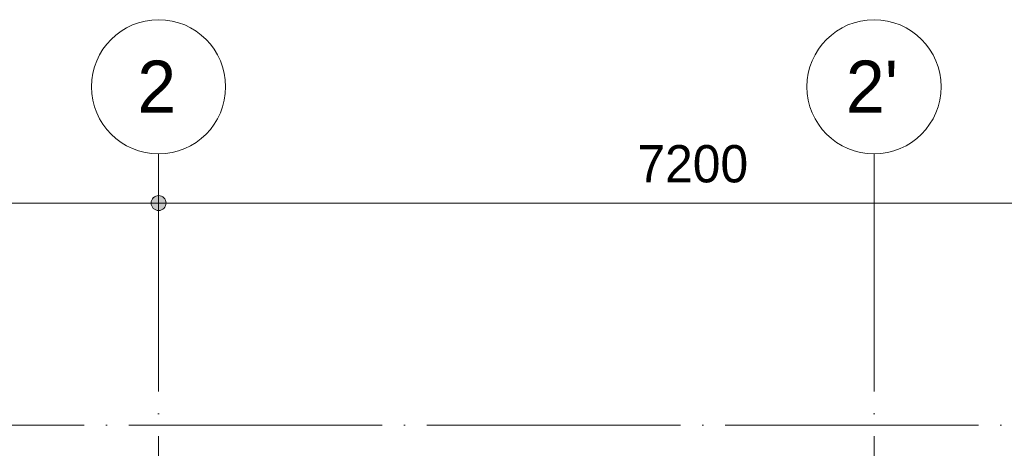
# Model space of a CAD drawing. Header units: millimetres. Extents: x 4517 to 474157, y -4632 to 9900.
# Tile 92 of 114: x 368335 to 374940, y 7025 to 9900. Entities that reach past the tile are written whole.
import ezdxf

# ---------------------------------------------------------------- set-up
doc = ezdxf.new("R2010")
doc.units = ezdxf.units.MM
doc.linetypes.add('WSP_stramienlijn', pattern=[2000, 1700, -150, 0, -150])
for name, color, linetype, lineweight in [('00_maatvoering', 8, 'Continuous', 13), ('00_maatvoering-100', 8, 'Continuous', 13), ('07_stramien', 4, 'Continuous', 13), ('07_stramien - levels', 7, 'Continuous', 13)]:
    doc.layers.add(name, color=color, linetype=linetype, lineweight=lineweight)
doc.styles.add('Revittext', font='txt', dxfattribs={"height": 250})
doc.styles.add('Revittext_2', font='txt', dxfattribs={"height": 350})
doc.dimstyles.new('WSP_25_-_transparant', dxfattribs={"dimscale": 304.8, "dimtxt": 252.223969, "dimasz": 1.312336, "dimexe": 0.656168, "dimexo": 0.0625, "dimgap": 0.213255, "dimtad": 1, "dimdec": 0, "dimzin": 0, "dimdsep": 46, "dimtxsty": 'Revittext', "dimblk1": 'DOTSMALL', "dimblk2": 'DOTSMALL', "dimsah": 1, "dimcen": 0.09, "dimdle": 0.656168, "dimazin": 0, "dimtfac": 1, "dimtdec": 4, "dimtix": 1, "dimtmove": 0, "dimatfit": 3, "dimfxl": 0.656168, "dimfxlon": 1, "dimtvp": 1, "dimtolj": 1, "dimtzin": 0, "dimarcsym": 2})

# ---------------------------------------------------------------- blocks, each defined once
blk = doc.blocks.new('Grid - Stramienbol 9_0mm-3500-as G')
at = {"layer": '07_stramien'}
blk.add_circle((5000, 9450), 450, dxfattribs=at)
blk = doc.blocks.new('DIMBLOCK103-as G')
at = {"layer": '00_maatvoering-100'}
h = blk.add_hatch(color=256, dxfattribs=at)
edge = h.paths.add_edge_path()
edge.add_arc((362066.4, 8670), 50, 0, 360)
h = blk.add_hatch(color=256, dxfattribs=at)
edge = h.paths.add_edge_path()
edge.add_arc((369266.4, 8670), 50, 0, 360)
for p, q in [((362066.4, 8870), (362066.4, 8470)), ((362066.4, 8670), (362066.4, 8870)), ((369266.4, 8870), (369266.4, 8470)), ((369266.4, 8670), (369266.4, 8870)), ((361866.4, 8670), (369266.4, 8670))]:
    blk.add_line(p, q, dxfattribs=at)
for centre in [(362066.4, 8670), (369266.4, 8670)]:
    blk.add_circle(centre, 50, dxfattribs=at)
at = {"layer": '00_maatvoering-100', "color": 0, "insert": (365278.3, 9058.7), "char_height": 250, "width": 931.288, "attachment_point": 1, "line_spacing_factor": 0.931288, "style": 'Revittext'}
blk.add_mtext('7200', dxfattribs=at)
blk = doc.blocks.new('_DotSmall')
at = {"color": 0, "linetype": 'ByBlock', "const_width": 0.5}
blk.add_lwpolyline([(-0.0625, 0, 1), (0.0625, 0, 1)], format="xyb", close=True, dxfattribs=at)
blk = doc.blocks.new('DIMBLOCK104-as G')
at = {"layer": '00_maatvoering-100'}
h = blk.add_hatch(color=256, dxfattribs=at)
edge = h.paths.add_edge_path()
edge.add_arc((369266.4, 8670), 50, 0, 360)
h = blk.add_hatch(color=256, dxfattribs=at)
edge = h.paths.add_edge_path()
edge.add_arc((376466.4, 8670), 50, 0, 360)
for p, q in [((369266.4, 8870), (369266.4, 8470)), ((369266.4, 8670), (369266.4, 8870)), ((376466.4, 8870), (376466.4, 8470)), ((376466.4, 8670), (376466.4, 8870)), ((369266.4, 8670), (376466.4, 8670))]:
    blk.add_line(p, q, dxfattribs=at)
for centre in [(369266.4, 8670), (376466.4, 8670)]:
    blk.add_circle(centre, 50, dxfattribs=at)
at = {"layer": '00_maatvoering-100', "color": 0, "insert": (372478.3, 9058.7), "char_height": 250, "width": 931.288, "attachment_point": 1, "line_spacing_factor": 0.931288, "style": 'Revittext'}
blk.add_mtext('7200', dxfattribs=at)

msp = doc.modelspace()

# ---------------------------------------------------------------- linework, layer by layer
at = {"layer": '07_stramien', "linetype": 'WSP_stramienlijn'}
for p, q in [((369266.4, -4594.5), (369266.4, 9000)), ((374066.4, -4594.5), (374066.4, 9000))]:
    msp.add_line(p, q, dxfattribs=at)
at = {"layer": '07_stramien - levels', "linetype": 'WSP_stramienlijn'}
msp.add_line((355066.4, 7180), (399426.3, 7180), dxfattribs=at)

# ---------------------------------------------------------------- block references
at = {"layer": '07_stramien'}
for p in [(364266.4, 0), (369066.4, 0)]:
    msp.add_blockref('Grid - Stramienbol 9_0mm-3500-as G', p, dxfattribs=at)

# ---------------------------------------------------------------- texts
at = {"layer": '07_stramien', "char_height": 350, "attachment_point": 1, "style": 'Revittext_2'}
for s, insert, width in [('2', (369123.8, 9625.6), 336.709), ("2'", (373877.8, 9625.6), 448.945)]:
    msp.add_mtext(s, dxfattribs=dict(at, insert=insert, width=width))

# ---------------------------------------------------------------- dimensions: what is measured, and where the dimension line sits
at = {"layer": '00_maatvoering'}
for base, p1, p2, picture, middle in [((369266.4, 8670), (362066.4, 8870), (369266.4, 8870), 'DIMBLOCK103-as G', (365666.4, 8862.6)), ((376466.4, 8670), (369266.4, 8870), (376466.4, 8870), 'DIMBLOCK104-as G', (372866.4, 8862.6))]:
    dim = msp.add_linear_dim(base=base, p1=p1, p2=p2, dimstyle='WSP_25_-_transparant', override={"dimpost": '<>', "dimfxl": 7200}, dxfattribs=at)
    dim.commit()
    dim.dimension.update_dxf_attribs({"geometry": picture, "text_midpoint": middle})

doc.saveas('drawing.dxf')
